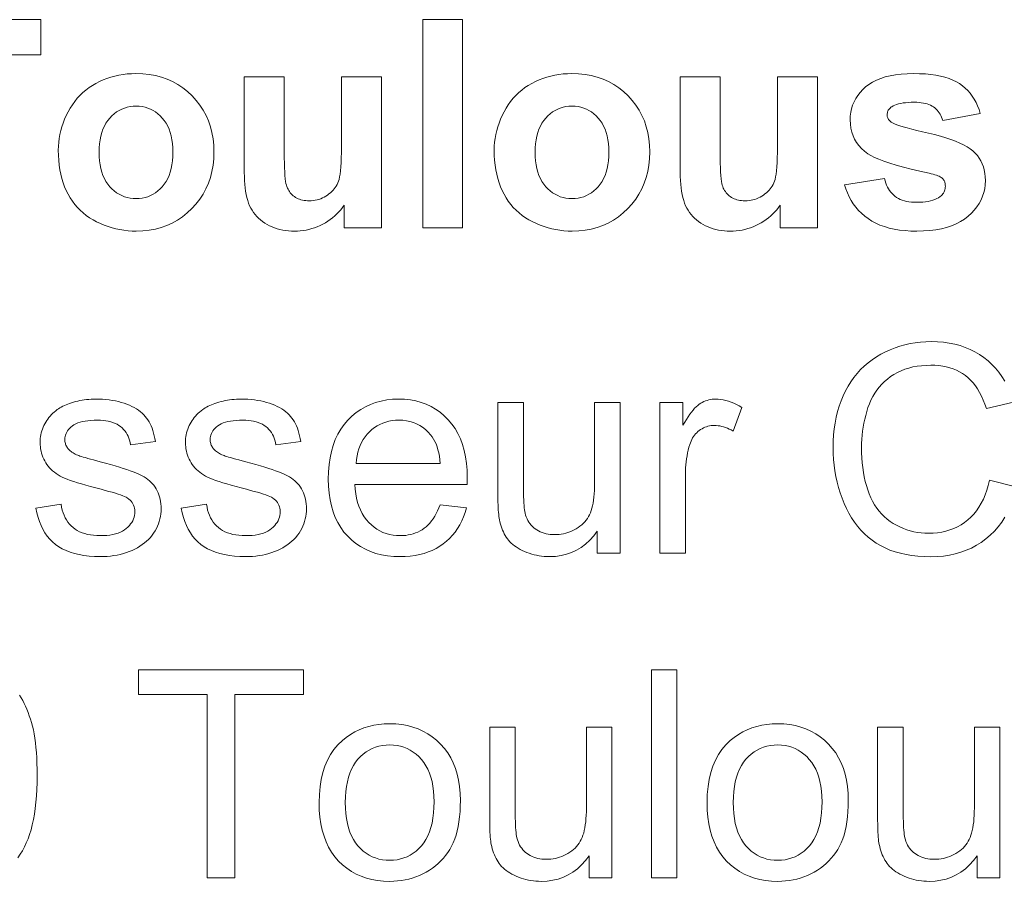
# Model space of a CAD drawing. Extents: x 10 to 410, y 10 to 287.
# Tile 8 of 20: x 330 to 342, y 20 to 30. Entities that reach past the tile are written whole.
import ezdxf

# ---------------------------------------------------------------- set-up
doc = ezdxf.new("R2010")
doc.units = 0

msp = doc.modelspace()

# ---------------------------------------------------------------- linework, layer by layer
at = {"color": 7, "lineweight": 13}
for points in [[(329.245, 27.692), (329.245, 29.769), (328.503, 29.769), (328.503, 30.192), (330.49, 30.192), (330.49, 29.769), (329.75, 29.769), (329.75, 27.692)], [(335.079, 27.692), (335.079, 30.192), (335.558, 30.192), (335.558, 27.692)], [(330.701, 28.623), (330.702, 28.67), (330.706, 28.718), (330.712, 28.765), (330.72, 28.811), (330.731, 28.858), (330.744, 28.904), (330.759, 28.949), (330.776, 28.995), (330.796, 29.04), (330.819, 29.085), (330.843, 29.129), (330.87, 29.17), (330.898, 29.209), (330.929, 29.247), (330.961, 29.282), (330.995, 29.315), (331.032, 29.346), (331.07, 29.375), (331.11, 29.401), (331.152, 29.426), (331.196, 29.448), (331.241, 29.468), (331.286, 29.486), (331.333, 29.501), (331.381, 29.514), (331.429, 29.525), (331.479, 29.533), (331.53, 29.539), (331.581, 29.542), (331.634, 29.544), (331.715, 29.541), (331.792, 29.533), (331.867, 29.52), (331.939, 29.501), (332.008, 29.477), (332.074, 29.448), (332.137, 29.413), (332.197, 29.373), (332.254, 29.327), (332.308, 29.277), (332.357, 29.222), (332.402, 29.164), (332.441, 29.104), (332.476, 29.041), (332.505, 28.975), (332.528, 28.906), (332.547, 28.834), (332.56, 28.76), (332.568, 28.682), (332.57, 28.602), (332.568, 28.521), (332.56, 28.444), (332.546, 28.368), (332.528, 28.296), (332.504, 28.226), (332.475, 28.16), (332.44, 28.096), (332.4, 28.035), (332.355, 27.976), (332.305, 27.921), (332.251, 27.87), (332.193, 27.824), (332.134, 27.783), (332.071, 27.748), (332.006, 27.718), (331.937, 27.694), (331.867, 27.675), (331.793, 27.662), (331.716, 27.653), (331.637, 27.651), (331.588, 27.652), (331.539, 27.655), (331.49, 27.661), (331.442, 27.669), (331.394, 27.679), (331.347, 27.691), (331.3, 27.706), (331.254, 27.723), (331.208, 27.742), (331.162, 27.763), (331.118, 27.787), (331.076, 27.812), (331.037, 27.84), (330.999, 27.87), (330.964, 27.902), (330.93, 27.936), (330.899, 27.972), (330.87, 28.01), (330.843, 28.051), (330.819, 28.093), (330.796, 28.138), (330.776, 28.184), (330.759, 28.232), (330.744, 28.282), (330.731, 28.334), (330.72, 28.388), (330.712, 28.444), (330.706, 28.502), (330.702, 28.561)], [(334.137, 27.692), (334.137, 27.963), (334.117, 27.934), (334.095, 27.907), (334.072, 27.881), (334.048, 27.857), (334.023, 27.833), (333.996, 27.811), (333.968, 27.79), (333.939, 27.77), (333.909, 27.752), (333.877, 27.734), (333.845, 27.718), (333.812, 27.704), (333.779, 27.692), (333.746, 27.681), (333.712, 27.672), (333.677, 27.664), (333.643, 27.658), (333.608, 27.654), (333.573, 27.652), (333.537, 27.651), (333.501, 27.652), (333.466, 27.654), (333.431, 27.658), (333.397, 27.664), (333.364, 27.671), (333.332, 27.68), (333.3, 27.69), (333.269, 27.702), (333.239, 27.716), (333.21, 27.731), (333.181, 27.748), (333.155, 27.766), (333.13, 27.785), (333.107, 27.805), (333.085, 27.827), (333.065, 27.85), (333.046, 27.875), (333.029, 27.901), (333.014, 27.928), (333, 27.956), (332.988, 27.986), (332.977, 28.018), (332.967, 28.053), (332.958, 28.09), (332.951, 28.129), (332.945, 28.17), (332.941, 28.213), (332.938, 28.259), (332.936, 28.307), (332.935, 28.357), (332.935, 29.503), (333.414, 29.503), (333.414, 28.67), (333.415, 28.597), (333.415, 28.53), (333.417, 28.468), (333.419, 28.412), (333.421, 28.362), (333.424, 28.319), (333.427, 28.281), (333.431, 28.249), (333.436, 28.223), (333.441, 28.202), (333.446, 28.186), (333.453, 28.169), (333.461, 28.154), (333.469, 28.139), (333.478, 28.125), (333.488, 28.112), (333.499, 28.099), (333.511, 28.088), (333.524, 28.076), (333.537, 28.066), (333.551, 28.056), (333.567, 28.048), (333.582, 28.04), (333.599, 28.034), (333.616, 28.028), (333.635, 28.024), (333.653, 28.02), (333.673, 28.018), (333.693, 28.016), (333.714, 28.016), (333.739, 28.016), (333.763, 28.018), (333.786, 28.022), (333.809, 28.026), (333.831, 28.032), (333.853, 28.04), (333.874, 28.049), (333.895, 28.059), (333.915, 28.07), (333.934, 28.083), (333.953, 28.097), (333.971, 28.111), (333.987, 28.126), (334.002, 28.142), (334.016, 28.158), (334.029, 28.176), (334.04, 28.193), (334.051, 28.212), (334.06, 28.231), (334.067, 28.25), (334.074, 28.273), (334.08, 28.302), (334.086, 28.336), (334.09, 28.376), (334.094, 28.422), (334.098, 28.474), (334.1, 28.531), (334.102, 28.595), (334.103, 28.664), (334.103, 28.739), (334.103, 29.503), (334.582, 29.503), (334.582, 27.692)], [(335.938, 28.623), (335.939, 28.67), (335.943, 28.718), (335.949, 28.765), (335.957, 28.811), (335.968, 28.858), (335.981, 28.904), (335.996, 28.949), (336.014, 28.995), (336.034, 29.04), (336.056, 29.085), (336.08, 29.129), (336.107, 29.17), (336.135, 29.209), (336.166, 29.247), (336.198, 29.282), (336.232, 29.315), (336.269, 29.346), (336.307, 29.375), (336.347, 29.401), (336.389, 29.426), (336.433, 29.448), (336.478, 29.468), (336.523, 29.486), (336.57, 29.501), (336.618, 29.514), (336.666, 29.525), (336.716, 29.533), (336.767, 29.539), (336.818, 29.542), (336.871, 29.544), (336.952, 29.541), (337.029, 29.533), (337.104, 29.52), (337.176, 29.501), (337.245, 29.477), (337.311, 29.448), (337.374, 29.413), (337.434, 29.373), (337.491, 29.327), (337.545, 29.277), (337.595, 29.222), (337.639, 29.164), (337.679, 29.104), (337.713, 29.041), (337.742, 28.975), (337.765, 28.906), (337.784, 28.834), (337.797, 28.76), (337.805, 28.682), (337.807, 28.602), (337.805, 28.521), (337.797, 28.444), (337.783, 28.368), (337.765, 28.296), (337.741, 28.226), (337.712, 28.16), (337.677, 28.096), (337.638, 28.035), (337.592, 27.976), (337.542, 27.921), (337.488, 27.87), (337.43, 27.824), (337.371, 27.783), (337.308, 27.748), (337.243, 27.718), (337.174, 27.694), (337.104, 27.675), (337.03, 27.662), (336.954, 27.653), (336.874, 27.651), (336.825, 27.652), (336.776, 27.655), (336.727, 27.661), (336.679, 27.669), (336.631, 27.679), (336.584, 27.691), (336.537, 27.706), (336.491, 27.723), (336.445, 27.742), (336.4, 27.763), (336.355, 27.787), (336.313, 27.812), (336.274, 27.84), (336.236, 27.87), (336.201, 27.902), (336.167, 27.936), (336.136, 27.972), (336.107, 28.01), (336.08, 28.051), (336.056, 28.093), (336.034, 28.138), (336.014, 28.184), (335.996, 28.232), (335.981, 28.282), (335.968, 28.334), (335.957, 28.388), (335.949, 28.444), (335.943, 28.502), (335.939, 28.561)], [(339.374, 27.692), (339.374, 27.963), (339.354, 27.934), (339.332, 27.907), (339.309, 27.881), (339.285, 27.857), (339.26, 27.833), (339.233, 27.811), (339.205, 27.79), (339.176, 27.77), (339.146, 27.752), (339.114, 27.734), (339.082, 27.718), (339.049, 27.704), (339.016, 27.692), (338.983, 27.681), (338.949, 27.672), (338.915, 27.664), (338.88, 27.658), (338.845, 27.654), (338.81, 27.652), (338.774, 27.651), (338.738, 27.652), (338.703, 27.654), (338.668, 27.658), (338.634, 27.664), (338.601, 27.671), (338.569, 27.68), (338.537, 27.69), (338.506, 27.702), (338.476, 27.716), (338.447, 27.731), (338.419, 27.748), (338.392, 27.766), (338.367, 27.785), (338.344, 27.805), (338.322, 27.827), (338.302, 27.85), (338.283, 27.875), (338.266, 27.901), (338.251, 27.928), (338.237, 27.956), (338.225, 27.986), (338.214, 28.018), (338.204, 28.053), (338.195, 28.09), (338.188, 28.129), (338.183, 28.17), (338.178, 28.213), (338.175, 28.259), (338.173, 28.307), (338.172, 28.357), (338.172, 29.503), (338.651, 29.503), (338.651, 28.67), (338.652, 28.597), (338.652, 28.53), (338.654, 28.468), (338.656, 28.412), (338.658, 28.362), (338.661, 28.319), (338.664, 28.281), (338.668, 28.249), (338.673, 28.223), (338.678, 28.202), (338.684, 28.186), (338.69, 28.169), (338.698, 28.154), (338.706, 28.139), (338.715, 28.125), (338.725, 28.112), (338.736, 28.099), (338.748, 28.088), (338.761, 28.076), (338.774, 28.066), (338.789, 28.056), (338.804, 28.048), (338.819, 28.04), (338.836, 28.034), (338.853, 28.028), (338.872, 28.024), (338.89, 28.02), (338.91, 28.018), (338.93, 28.016), (338.952, 28.016), (338.976, 28.016), (339, 28.018), (339.023, 28.022), (339.046, 28.026), (339.068, 28.032), (339.09, 28.04), (339.111, 28.049), (339.132, 28.059), (339.152, 28.07), (339.171, 28.083), (339.19, 28.097), (339.208, 28.111), (339.224, 28.126), (339.239, 28.142), (339.253, 28.158), (339.266, 28.176), (339.277, 28.193), (339.288, 28.212), (339.297, 28.231), (339.305, 28.25), (339.311, 28.273), (339.317, 28.302), (339.323, 28.336), (339.327, 28.376), (339.331, 28.422), (339.335, 28.474), (339.337, 28.531), (339.339, 28.595), (339.34, 28.664), (339.34, 28.739), (339.34, 29.503), (339.82, 29.503), (339.82, 27.692)], [(340.147, 28.208), (340.628, 28.282), (340.635, 28.254), (340.643, 28.228), (340.652, 28.204), (340.662, 28.181), (340.674, 28.159), (340.687, 28.138), (340.702, 28.119), (340.717, 28.101), (340.734, 28.085), (340.752, 28.069), (340.772, 28.056), (340.793, 28.043), (340.815, 28.032), (340.839, 28.023), (340.865, 28.015), (340.892, 28.008), (340.92, 28.003), (340.95, 28), (340.982, 27.998), (341.015, 27.997), (341.051, 27.998), (341.086, 28), (341.118, 28.003), (341.149, 28.008), (341.178, 28.014), (341.205, 28.021), (341.23, 28.03), (341.253, 28.041), (341.275, 28.052), (341.295, 28.065), (341.307, 28.075), (341.317, 28.085), (341.327, 28.097), (341.335, 28.108), (341.342, 28.121), (341.348, 28.134), (341.352, 28.148), (341.355, 28.162), (341.357, 28.177), (341.358, 28.193), (341.357, 28.204), (341.356, 28.214), (341.355, 28.224), (341.352, 28.234), (341.349, 28.243), (341.345, 28.252), (341.341, 28.26), (341.336, 28.268), (341.33, 28.276), (341.324, 28.283), (341.316, 28.29), (341.306, 28.297), (341.294, 28.303), (341.281, 28.31), (341.266, 28.316), (341.249, 28.322), (341.23, 28.329), (341.21, 28.335), (341.187, 28.341), (341.163, 28.346), (341.052, 28.372), (340.948, 28.397), (340.854, 28.421), (340.767, 28.445), (340.69, 28.469), (340.62, 28.492), (340.56, 28.515), (340.507, 28.537), (340.464, 28.559), (340.428, 28.58), (340.387, 28.611), (340.351, 28.643), (340.319, 28.678), (340.291, 28.716), (340.267, 28.755), (340.248, 28.797), (340.233, 28.841), (340.222, 28.888), (340.216, 28.937), (340.213, 28.988), (340.215, 29.034), (340.221, 29.079), (340.23, 29.122), (340.243, 29.164), (340.26, 29.204), (340.28, 29.243), (340.305, 29.28), (340.332, 29.316), (340.364, 29.351), (340.399, 29.383), (340.439, 29.414), (340.482, 29.441), (340.529, 29.465), (340.581, 29.486), (340.636, 29.504), (340.696, 29.518), (340.76, 29.529), (340.828, 29.537), (340.9, 29.542), (340.976, 29.544), (341.048, 29.542), (341.117, 29.539), (341.182, 29.533), (341.243, 29.524), (341.3, 29.513), (341.353, 29.5), (341.403, 29.484), (341.448, 29.466), (341.49, 29.446), (341.528, 29.423), (341.563, 29.397), (341.596, 29.369), (341.627, 29.339), (341.655, 29.307), (341.681, 29.272), (341.705, 29.236), (341.726, 29.196), (341.745, 29.155), (341.762, 29.111), (341.777, 29.064), (341.325, 28.981), (341.319, 29.002), (341.312, 29.021), (341.303, 29.04), (341.294, 29.058), (341.283, 29.074), (341.272, 29.09), (341.259, 29.105), (341.246, 29.118), (341.231, 29.131), (341.215, 29.143), (341.198, 29.154), (341.18, 29.163), (341.16, 29.172), (341.139, 29.179), (341.117, 29.185), (341.093, 29.19), (341.068, 29.194), (341.042, 29.197), (341.014, 29.199), (340.984, 29.199), (340.947, 29.199), (340.913, 29.197), (340.88, 29.194), (340.85, 29.191), (340.822, 29.186), (340.796, 29.18), (340.772, 29.173), (340.75, 29.165), (340.731, 29.156), (340.713, 29.146), (340.703, 29.139), (340.693, 29.13), (340.685, 29.122), (340.678, 29.113), (340.672, 29.103), (340.667, 29.093), (340.663, 29.083), (340.661, 29.072), (340.659, 29.061), (340.659, 29.049), (340.659, 29.039), (340.66, 29.029), (340.663, 29.02), (340.666, 29.011), (340.67, 29.002), (340.676, 28.993), (340.682, 28.985), (340.689, 28.977), (340.697, 28.969), (340.706, 28.962), (340.722, 28.952), (340.745, 28.941), (340.774, 28.93), (340.809, 28.918), (340.851, 28.905), (340.899, 28.891), (340.953, 28.876), (341.014, 28.861), (341.081, 28.844), (341.154, 28.827), (341.228, 28.81), (341.298, 28.791), (341.363, 28.772), (341.423, 28.752), (341.479, 28.731), (341.53, 28.709), (341.577, 28.686), (341.619, 28.663), (341.656, 28.639), (341.689, 28.614), (341.717, 28.588), (341.743, 28.559), (341.765, 28.528), (341.785, 28.496), (341.801, 28.461), (341.815, 28.425), (341.825, 28.386), (341.833, 28.345), (341.837, 28.303), (341.839, 28.258), (341.837, 28.209), (341.83, 28.161), (341.82, 28.115), (341.805, 28.07), (341.787, 28.026), (341.764, 27.984), (341.737, 27.943), (341.705, 27.904), (341.67, 27.866), (341.631, 27.83), (341.587, 27.796), (341.539, 27.765), (341.488, 27.738), (341.432, 27.715), (341.373, 27.695), (341.309, 27.679), (341.242, 27.667), (341.17, 27.658), (341.094, 27.653), (341.015, 27.651), (340.942, 27.652), (340.873, 27.657), (340.807, 27.664), (340.744, 27.675), (340.683, 27.688), (340.626, 27.705), (340.572, 27.724), (340.522, 27.747), (340.474, 27.772), (340.429, 27.801), (340.388, 27.832), (340.349, 27.865), (340.313, 27.9), (340.28, 27.938), (340.251, 27.978), (340.224, 28.02), (340.2, 28.064), (340.18, 28.11), (340.162, 28.158)], [(331.192, 28.597), (331.194, 28.545), (331.197, 28.494), (331.204, 28.447), (331.213, 28.402), (331.224, 28.359), (331.238, 28.319), (331.255, 28.282), (331.274, 28.247), (331.296, 28.214), (331.32, 28.184), (331.346, 28.157), (331.374, 28.133), (331.402, 28.111), (331.432, 28.093), (331.463, 28.077), (331.495, 28.064), (331.529, 28.054), (331.563, 28.047), (331.599, 28.043), (331.636, 28.041), (331.673, 28.043), (331.708, 28.047), (331.743, 28.054), (331.776, 28.064), (331.808, 28.077), (331.839, 28.093), (331.869, 28.111), (331.897, 28.133), (331.924, 28.157), (331.95, 28.184), (331.974, 28.214), (331.996, 28.247), (332.015, 28.282), (332.032, 28.32), (332.046, 28.36), (332.057, 28.403), (332.066, 28.449), (332.072, 28.497), (332.076, 28.547), (332.077, 28.601), (332.076, 28.653), (332.072, 28.702), (332.066, 28.749), (332.057, 28.794), (332.046, 28.836), (332.032, 28.876), (332.015, 28.913), (331.996, 28.948), (331.974, 28.98), (331.95, 29.01), (331.924, 29.037), (331.897, 29.061), (331.869, 29.083), (331.839, 29.102), (331.808, 29.117), (331.776, 29.13), (331.743, 29.14), (331.708, 29.147), (331.673, 29.152), (331.636, 29.153), (331.599, 29.152), (331.563, 29.147), (331.529, 29.14), (331.495, 29.13), (331.463, 29.117), (331.432, 29.102), (331.402, 29.083), (331.374, 29.061), (331.346, 29.037), (331.32, 29.01), (331.296, 28.98), (331.274, 28.948), (331.255, 28.913), (331.238, 28.875), (331.224, 28.835), (331.213, 28.793), (331.204, 28.747), (331.197, 28.7), (331.194, 28.65)], [(336.429, 28.597), (336.431, 28.545), (336.434, 28.494), (336.441, 28.447), (336.45, 28.402), (336.461, 28.359), (336.475, 28.319), (336.492, 28.282), (336.511, 28.247), (336.533, 28.214), (336.557, 28.184), (336.583, 28.157), (336.611, 28.133), (336.639, 28.111), (336.669, 28.093), (336.7, 28.077), (336.732, 28.064), (336.766, 28.054), (336.8, 28.047), (336.836, 28.043), (336.873, 28.041), (336.91, 28.043), (336.945, 28.047), (336.98, 28.054), (337.013, 28.064), (337.045, 28.077), (337.076, 28.093), (337.106, 28.111), (337.134, 28.133), (337.161, 28.157), (337.187, 28.184), (337.211, 28.214), (337.233, 28.247), (337.252, 28.282), (337.269, 28.32), (337.283, 28.36), (337.294, 28.403), (337.303, 28.449), (337.309, 28.497), (337.313, 28.547), (337.314, 28.601), (337.313, 28.653), (337.309, 28.702), (337.303, 28.749), (337.294, 28.794), (337.283, 28.836), (337.269, 28.876), (337.252, 28.913), (337.233, 28.948), (337.211, 28.98), (337.187, 29.01), (337.161, 29.037), (337.134, 29.061), (337.106, 29.083), (337.076, 29.102), (337.045, 29.117), (337.013, 29.13), (336.98, 29.14), (336.945, 29.147), (336.91, 29.152), (336.873, 29.153), (336.836, 29.152), (336.8, 29.147), (336.766, 29.14), (336.732, 29.13), (336.7, 29.117), (336.669, 29.102), (336.639, 29.083), (336.611, 29.061), (336.583, 29.037), (336.557, 29.01), (336.533, 28.98), (336.511, 28.948), (336.492, 28.913), (336.475, 28.875), (336.461, 28.835), (336.45, 28.793), (336.441, 28.747), (336.434, 28.7), (336.431, 28.65)], [(330.432, 24.321), (330.735, 24.369), (330.741, 24.333), (330.749, 24.299), (330.759, 24.267), (330.77, 24.236), (330.784, 24.207), (330.799, 24.18), (330.816, 24.155), (330.835, 24.131), (330.855, 24.109), (330.878, 24.089), (330.902, 24.07), (330.928, 24.054), (330.956, 24.039), (330.986, 24.027), (331.018, 24.016), (331.051, 24.007), (331.087, 24), (331.124, 23.996), (331.163, 23.993), (331.204, 23.992), (331.246, 23.993), (331.285, 23.995), (331.321, 23.999), (331.356, 24.005), (331.388, 24.013), (331.419, 24.023), (331.447, 24.034), (331.473, 24.047), (331.497, 24.061), (331.518, 24.078), (331.538, 24.095), (331.555, 24.113), (331.57, 24.132), (331.584, 24.151), (331.595, 24.171), (331.604, 24.192), (331.611, 24.213), (331.616, 24.235), (331.619, 24.257), (331.62, 24.28), (331.62, 24.3), (331.617, 24.32), (331.612, 24.338), (331.606, 24.356), (331.598, 24.373), (331.588, 24.389), (331.576, 24.404), (331.563, 24.418), (331.547, 24.431), (331.53, 24.444), (331.516, 24.452), (331.497, 24.461), (331.475, 24.47), (331.45, 24.48), (331.42, 24.49), (331.387, 24.501), (331.35, 24.512), (331.309, 24.523), (331.264, 24.535), (331.216, 24.548), (331.151, 24.564), (331.089, 24.581), (331.032, 24.597), (330.979, 24.612), (330.93, 24.627), (330.886, 24.642), (330.845, 24.656), (330.809, 24.669), (330.776, 24.682), (330.748, 24.695), (330.723, 24.708), (330.698, 24.722), (330.676, 24.737), (330.654, 24.753), (330.633, 24.769), (330.614, 24.787), (330.596, 24.806), (330.58, 24.825), (330.564, 24.846), (330.55, 24.867), (330.538, 24.89), (330.526, 24.912), (330.516, 24.935), (330.507, 24.959), (330.5, 24.983), (330.494, 25.008), (330.489, 25.033), (330.486, 25.058), (330.484, 25.084), (330.483, 25.11), (330.483, 25.134), (330.485, 25.158), (330.488, 25.181), (330.492, 25.204), (330.497, 25.227), (330.503, 25.249), (330.51, 25.271), (330.518, 25.293), (330.528, 25.314), (330.538, 25.335), (330.55, 25.355), (330.562, 25.374), (330.575, 25.393), (330.589, 25.412), (330.604, 25.429), (330.619, 25.446), (330.636, 25.462), (330.653, 25.477), (330.671, 25.492), (330.689, 25.506), (330.704, 25.516), (330.72, 25.526), (330.737, 25.536), (330.755, 25.546), (330.774, 25.555), (330.794, 25.564), (330.815, 25.572), (330.837, 25.58), (330.86, 25.588), (330.885, 25.596), (330.909, 25.602), (330.935, 25.609), (330.96, 25.614), (330.986, 25.619), (331.013, 25.623), (331.039, 25.626), (331.066, 25.629), (331.094, 25.631), (331.122, 25.632), (331.15, 25.632), (331.192, 25.632), (331.233, 25.63), (331.273, 25.627), (331.312, 25.622), (331.35, 25.617), (331.387, 25.61), (331.423, 25.602), (331.458, 25.593), (331.491, 25.582), (331.524, 25.571), (331.555, 25.558), (331.585, 25.544), (331.613, 25.53), (331.639, 25.515), (331.664, 25.499), (331.687, 25.481), (331.708, 25.464), (331.728, 25.445), (331.746, 25.425), (331.762, 25.405), (331.777, 25.383), (331.791, 25.36), (331.804, 25.335), (331.816, 25.309), (331.827, 25.282), (331.837, 25.253), (331.846, 25.223), (331.854, 25.191), (331.861, 25.158), (331.868, 25.124), (331.568, 25.083), (331.563, 25.11), (331.556, 25.137), (331.548, 25.161), (331.539, 25.185), (331.528, 25.208), (331.515, 25.229), (331.501, 25.249), (331.485, 25.268), (331.468, 25.285), (331.449, 25.301), (331.429, 25.316), (331.407, 25.33), (331.383, 25.341), (331.358, 25.352), (331.331, 25.36), (331.302, 25.367), (331.272, 25.373), (331.24, 25.377), (331.207, 25.379), (331.172, 25.38), (331.131, 25.379), (331.092, 25.377), (331.056, 25.373), (331.022, 25.369), (330.991, 25.362), (330.962, 25.355), (330.935, 25.346), (330.911, 25.335), (330.889, 25.323), (330.87, 25.31), (330.853, 25.296), (330.838, 25.281), (330.824, 25.266), (330.812, 25.25), (330.802, 25.234), (330.794, 25.217), (330.788, 25.2), (330.783, 25.183), (330.781, 25.165), (330.78, 25.146), (330.78, 25.134), (330.781, 25.123), (330.783, 25.111), (330.786, 25.1), (330.789, 25.089), (330.793, 25.079), (330.798, 25.068), (330.804, 25.058), (330.81, 25.048), (330.817, 25.039), (330.825, 25.029), (330.834, 25.02), (330.844, 25.011), (330.854, 25.002), (330.865, 24.994), (330.878, 24.986), (330.891, 24.978), (330.905, 24.971), (330.919, 24.964), (330.935, 24.957), (330.946, 24.953), (330.96, 24.948), (330.979, 24.943), (331, 24.936), (331.026, 24.929), (331.055, 24.92), (331.087, 24.911), (331.123, 24.901), (331.163, 24.89), (331.206, 24.878), (331.269, 24.861), (331.328, 24.845), (331.384, 24.829), (331.435, 24.814), (331.482, 24.799), (331.526, 24.785), (331.565, 24.772), (331.601, 24.759), (331.633, 24.747), (331.66, 24.736), (331.686, 24.724), (331.71, 24.712), (331.733, 24.698), (331.755, 24.684), (331.775, 24.668), (331.795, 24.651), (331.814, 24.634), (331.831, 24.615), (331.847, 24.596), (331.863, 24.575), (331.876, 24.553), (331.889, 24.531), (331.9, 24.507), (331.909, 24.482), (331.918, 24.456), (331.924, 24.43), (331.929, 24.402), (331.933, 24.373), (331.935, 24.343), (331.936, 24.312), (331.935, 24.282), (331.932, 24.252), (331.928, 24.222), (331.922, 24.192), (331.914, 24.163), (331.904, 24.135), (331.892, 24.106), (331.879, 24.078), (331.863, 24.05), (331.846, 24.023), (331.828, 23.997), (331.807, 23.971), (331.785, 23.947), (331.762, 23.925), (331.737, 23.903), (331.71, 23.883), (331.682, 23.863), (331.652, 23.846), (331.621, 23.829), (331.588, 23.813), (331.554, 23.799), (331.519, 23.787), (331.483, 23.776), (331.446, 23.766), (331.408, 23.758), (331.369, 23.751), (331.33, 23.746), (331.289, 23.742), (331.248, 23.74), (331.206, 23.739), (331.137, 23.741), (331.072, 23.745), (331.009, 23.752), (330.95, 23.763), (330.895, 23.776), (330.843, 23.792), (330.794, 23.811), (330.749, 23.833), (330.707, 23.858), (330.668, 23.886), (330.632, 23.917), (330.599, 23.95), (330.569, 23.987), (330.541, 24.026), (330.516, 24.068), (330.494, 24.113), (330.475, 24.161), (330.458, 24.211), (330.443, 24.265)], [(332.178, 24.321), (332.482, 24.369), (332.488, 24.333), (332.495, 24.299), (332.505, 24.267), (332.517, 24.236), (332.53, 24.207), (332.545, 24.18), (332.562, 24.155), (332.581, 24.131), (332.602, 24.109), (332.624, 24.089), (332.648, 24.07), (332.674, 24.054), (332.702, 24.039), (332.732, 24.027), (332.764, 24.016), (332.798, 24.007), (332.833, 24), (332.87, 23.996), (332.91, 23.993), (332.951, 23.992), (332.992, 23.993), (333.031, 23.995), (333.068, 23.999), (333.102, 24.005), (333.135, 24.013), (333.165, 24.023), (333.193, 24.034), (333.219, 24.047), (333.243, 24.061), (333.264, 24.078), (333.284, 24.095), (333.301, 24.113), (333.316, 24.132), (333.33, 24.151), (333.341, 24.171), (333.35, 24.192), (333.357, 24.213), (333.363, 24.235), (333.366, 24.257), (333.367, 24.28), (333.366, 24.3), (333.363, 24.32), (333.359, 24.338), (333.352, 24.356), (333.344, 24.373), (333.334, 24.389), (333.322, 24.404), (333.309, 24.418), (333.293, 24.431), (333.276, 24.444), (333.262, 24.452), (333.244, 24.461), (333.222, 24.47), (333.196, 24.48), (333.166, 24.49), (333.133, 24.501), (333.096, 24.512), (333.055, 24.523), (333.011, 24.535), (332.962, 24.548), (332.897, 24.564), (332.836, 24.581), (332.779, 24.597), (332.726, 24.612), (332.677, 24.627), (332.632, 24.642), (332.591, 24.656), (332.555, 24.669), (332.523, 24.682), (332.494, 24.695), (332.469, 24.708), (332.445, 24.722), (332.422, 24.737), (332.4, 24.753), (332.38, 24.769), (332.361, 24.787), (332.343, 24.806), (332.326, 24.825), (332.311, 24.846), (332.297, 24.867), (332.284, 24.89), (332.272, 24.912), (332.262, 24.935), (332.253, 24.959), (332.246, 24.983), (332.24, 25.008), (332.235, 25.033), (332.232, 25.058), (332.23, 25.084), (332.229, 25.11), (332.23, 25.134), (332.231, 25.158), (332.234, 25.181), (332.238, 25.204), (332.243, 25.227), (332.249, 25.249), (332.256, 25.271), (332.265, 25.293), (332.274, 25.314), (332.285, 25.335), (332.296, 25.355), (332.308, 25.374), (332.321, 25.393), (332.335, 25.412), (332.35, 25.429), (332.366, 25.446), (332.382, 25.462), (332.399, 25.477), (332.417, 25.492), (332.436, 25.506), (332.45, 25.516), (332.466, 25.526), (332.483, 25.536), (332.501, 25.546), (332.52, 25.555), (332.54, 25.564), (332.561, 25.572), (332.583, 25.58), (332.607, 25.588), (332.631, 25.596), (332.656, 25.602), (332.681, 25.609), (332.707, 25.614), (332.733, 25.619), (332.759, 25.623), (332.786, 25.626), (332.813, 25.629), (332.84, 25.631), (332.868, 25.632), (332.896, 25.632), (332.938, 25.632), (332.979, 25.63), (333.019, 25.627), (333.058, 25.622), (333.096, 25.617), (333.133, 25.61), (333.169, 25.602), (333.204, 25.593), (333.238, 25.582), (333.27, 25.571), (333.302, 25.558), (333.331, 25.544), (333.359, 25.53), (333.386, 25.515), (333.41, 25.499), (333.433, 25.481), (333.455, 25.464), (333.474, 25.445), (333.492, 25.425), (333.508, 25.405), (333.523, 25.383), (333.537, 25.36), (333.55, 25.335), (333.562, 25.309), (333.573, 25.282), (333.583, 25.253), (333.592, 25.223), (333.6, 25.191), (333.608, 25.158), (333.614, 25.124), (333.314, 25.083), (333.309, 25.11), (333.302, 25.137), (333.295, 25.161), (333.285, 25.185), (333.274, 25.208), (333.261, 25.229), (333.247, 25.249), (333.231, 25.268), (333.214, 25.285), (333.195, 25.301), (333.175, 25.316), (333.153, 25.33), (333.129, 25.341), (333.104, 25.352), (333.077, 25.36), (333.048, 25.367), (333.018, 25.373), (332.987, 25.377), (332.953, 25.379), (332.918, 25.38), (332.877, 25.379), (332.838, 25.377), (332.802, 25.373), (332.768, 25.369), (332.737, 25.362), (332.708, 25.355), (332.681, 25.346), (332.657, 25.335), (332.636, 25.323), (332.616, 25.31), (332.599, 25.296), (332.584, 25.281), (332.57, 25.266), (332.558, 25.25), (332.549, 25.234), (332.54, 25.217), (332.534, 25.2), (332.53, 25.183), (332.527, 25.165), (332.526, 25.146), (332.526, 25.134), (332.527, 25.123), (332.529, 25.111), (332.532, 25.1), (332.535, 25.089), (332.539, 25.079), (332.544, 25.068), (332.55, 25.058), (332.556, 25.048), (332.563, 25.039), (332.571, 25.029), (332.58, 25.02), (332.59, 25.011), (332.6, 25.002), (332.612, 24.994), (332.624, 24.986), (332.637, 24.978), (332.651, 24.971), (332.665, 24.964), (332.681, 24.957), (332.692, 24.953), (332.707, 24.948), (332.725, 24.943), (332.747, 24.936), (332.772, 24.929), (332.801, 24.92), (332.833, 24.911), (332.869, 24.901), (332.909, 24.89), (332.952, 24.878), (333.015, 24.861), (333.075, 24.845), (333.13, 24.829), (333.181, 24.814), (333.229, 24.799), (333.272, 24.785), (333.312, 24.772), (333.347, 24.759), (333.379, 24.747), (333.407, 24.736), (333.432, 24.724), (333.456, 24.712), (333.479, 24.698), (333.501, 24.684), (333.522, 24.668), (333.541, 24.651), (333.56, 24.634), (333.577, 24.615), (333.594, 24.596), (333.609, 24.575), (333.623, 24.553), (333.635, 24.531), (333.646, 24.507), (333.656, 24.482), (333.664, 24.456), (333.67, 24.43), (333.676, 24.402), (333.679, 24.373), (333.681, 24.343), (333.682, 24.312), (333.681, 24.282), (333.679, 24.252), (333.674, 24.222), (333.668, 24.192), (333.66, 24.163), (333.65, 24.135), (333.638, 24.106), (333.625, 24.078), (333.61, 24.05), (333.593, 24.023), (333.574, 23.997), (333.554, 23.971), (333.532, 23.947), (333.508, 23.925), (333.483, 23.903), (333.457, 23.883), (333.428, 23.863), (333.399, 23.846), (333.367, 23.829), (333.334, 23.813), (333.3, 23.799), (333.265, 23.787), (333.229, 23.776), (333.192, 23.766), (333.154, 23.758), (333.116, 23.751), (333.076, 23.746), (333.036, 23.742), (332.994, 23.74), (332.952, 23.739), (332.883, 23.741), (332.818, 23.745), (332.756, 23.752), (332.697, 23.763), (332.641, 23.776), (332.589, 23.792), (332.54, 23.811), (332.495, 23.833), (332.453, 23.858), (332.414, 23.886), (332.379, 23.917), (332.346, 23.95), (332.315, 23.987), (332.288, 24.026), (332.263, 24.068), (332.24, 24.113), (332.221, 24.161), (332.204, 24.211), (332.19, 24.265)], [(335.287, 24.363), (335.604, 24.324), (335.588, 24.27), (335.569, 24.218), (335.547, 24.169), (335.524, 24.122), (335.497, 24.077), (335.468, 24.035), (335.436, 23.996), (335.402, 23.959), (335.365, 23.925), (335.326, 23.893), (335.284, 23.864), (335.24, 23.837), (335.194, 23.814), (335.146, 23.795), (335.095, 23.778), (335.042, 23.764), (334.987, 23.753), (334.929, 23.745), (334.87, 23.741), (334.808, 23.739), (334.73, 23.742), (334.655, 23.749), (334.584, 23.761), (334.516, 23.778), (334.451, 23.8), (334.39, 23.827), (334.332, 23.859), (334.277, 23.896), (334.226, 23.937), (334.178, 23.984), (334.133, 24.035), (334.094, 24.09), (334.059, 24.149), (334.029, 24.211), (334.003, 24.278), (333.982, 24.349), (333.966, 24.423), (333.954, 24.502), (333.947, 24.584), (333.945, 24.67), (333.947, 24.76), (333.954, 24.845), (333.966, 24.926), (333.982, 25.003), (334.004, 25.076), (334.029, 25.145), (334.06, 25.21), (334.095, 25.271), (334.135, 25.327), (334.18, 25.38), (334.229, 25.428), (334.28, 25.471), (334.334, 25.509), (334.391, 25.541), (334.45, 25.569), (334.513, 25.592), (334.578, 25.609), (334.646, 25.622), (334.717, 25.63), (334.791, 25.632), (334.862, 25.63), (334.931, 25.622), (334.997, 25.61), (335.06, 25.593), (335.121, 25.57), (335.179, 25.543), (335.234, 25.511), (335.287, 25.474), (335.337, 25.432), (335.384, 25.385), (335.428, 25.333), (335.467, 25.278), (335.501, 25.218), (335.531, 25.155), (335.557, 25.087), (335.577, 25.016), (335.594, 24.94), (335.605, 24.86), (335.612, 24.777), (335.614, 24.689), (335.614, 24.683), (335.614, 24.677), (335.614, 24.67), (335.614, 24.663), (335.614, 24.655), (335.614, 24.647), (335.613, 24.638), (335.613, 24.628), (335.613, 24.618), (335.613, 24.607), (334.262, 24.607), (334.267, 24.549), (334.274, 24.493), (334.284, 24.441), (334.297, 24.391), (334.313, 24.344), (334.331, 24.3), (334.352, 24.258), (334.375, 24.219), (334.402, 24.183), (334.431, 24.15), (334.462, 24.12), (334.494, 24.093), (334.529, 24.069), (334.564, 24.049), (334.601, 24.031), (334.64, 24.017), (334.68, 24.006), (334.722, 23.998), (334.765, 23.993), (334.809, 23.992), (334.843, 23.993), (334.875, 23.995), (334.906, 24), (334.936, 24.006), (334.966, 24.014), (334.994, 24.024), (335.021, 24.035), (335.048, 24.048), (335.073, 24.063), (335.098, 24.08), (335.121, 24.099), (335.143, 24.12), (335.165, 24.143), (335.185, 24.168), (335.205, 24.195), (335.223, 24.225), (335.24, 24.256), (335.257, 24.29), (335.272, 24.326)], [(337.176, 23.78), (337.176, 24.046), (337.133, 23.988), (337.086, 23.936), (337.036, 23.89), (336.983, 23.85), (336.927, 23.816), (336.868, 23.788), (336.806, 23.767), (336.741, 23.752), (336.673, 23.742), (336.602, 23.739), (336.57, 23.74), (336.538, 23.742), (336.507, 23.745), (336.477, 23.749), (336.447, 23.755), (336.417, 23.761), (336.388, 23.769), (336.359, 23.779), (336.33, 23.789), (336.302, 23.801), (336.275, 23.813), (336.25, 23.826), (336.225, 23.84), (336.203, 23.855), (336.181, 23.87), (336.161, 23.886), (336.143, 23.902), (336.126, 23.919), (336.11, 23.937), (336.096, 23.955), (336.083, 23.974), (336.071, 23.994), (336.059, 24.015), (336.049, 24.036), (336.039, 24.058), (336.03, 24.082), (336.021, 24.106), (336.014, 24.13), (336.007, 24.156), (336.001, 24.183), (335.998, 24.202), (335.995, 24.223), (335.992, 24.246), (335.989, 24.272), (335.987, 24.299), (335.986, 24.329), (335.984, 24.361), (335.983, 24.395), (335.983, 24.431), (335.983, 24.469), (335.983, 25.591), (336.29, 25.591), (336.29, 24.587), (336.29, 24.54), (336.29, 24.497), (336.291, 24.457), (336.293, 24.42), (336.294, 24.386), (336.296, 24.355), (336.299, 24.327), (336.302, 24.303), (336.305, 24.281), (336.308, 24.263), (336.315, 24.239), (336.323, 24.216), (336.332, 24.195), (336.342, 24.174), (336.354, 24.155), (336.366, 24.136), (336.381, 24.119), (336.396, 24.102), (336.413, 24.087), (336.431, 24.073), (336.45, 24.06), (336.47, 24.048), (336.491, 24.037), (336.513, 24.028), (336.536, 24.021), (336.56, 24.015), (336.584, 24.01), (336.61, 24.006), (336.636, 24.004), (336.663, 24.004), (336.69, 24.004), (336.718, 24.006), (336.744, 24.01), (336.771, 24.015), (336.797, 24.021), (336.823, 24.029), (336.848, 24.038), (336.873, 24.049), (336.898, 24.061), (336.922, 24.074), (336.946, 24.089), (336.968, 24.105), (336.989, 24.121), (337.008, 24.139), (337.026, 24.158), (337.042, 24.178), (337.057, 24.199), (337.071, 24.22), (337.083, 24.243), (337.094, 24.267), (337.103, 24.293), (337.112, 24.32), (337.119, 24.35), (337.126, 24.382), (337.131, 24.416), (337.136, 24.453), (337.139, 24.492), (337.142, 24.533), (337.143, 24.576), (337.144, 24.621), (337.144, 25.591), (337.451, 25.591), (337.451, 23.78)], [(337.928, 23.78), (337.928, 25.591), (338.205, 25.591), (338.205, 25.317), (338.226, 25.354), (338.246, 25.389), (338.267, 25.42), (338.287, 25.45), (338.306, 25.477), (338.326, 25.501), (338.345, 25.522), (338.363, 25.541), (338.382, 25.557), (338.4, 25.571), (338.418, 25.582), (338.436, 25.593), (338.455, 25.602), (338.474, 25.61), (338.494, 25.617), (338.514, 25.622), (338.534, 25.627), (338.555, 25.63), (338.576, 25.632), (338.597, 25.632), (338.628, 25.631), (338.659, 25.628), (338.69, 25.623), (338.722, 25.616), (338.753, 25.607), (338.785, 25.597), (338.817, 25.584), (338.848, 25.569), (338.88, 25.552), (338.912, 25.533), (338.807, 25.248), (338.784, 25.261), (338.762, 25.272), (338.739, 25.282), (338.717, 25.291), (338.694, 25.298), (338.672, 25.304), (338.649, 25.309), (338.627, 25.312), (338.604, 25.314), (338.582, 25.315), (338.562, 25.314), (338.542, 25.313), (338.523, 25.31), (338.504, 25.305), (338.486, 25.3), (338.468, 25.293), (338.451, 25.285), (338.434, 25.276), (338.417, 25.266), (338.401, 25.254), (338.385, 25.242), (338.371, 25.228), (338.357, 25.214), (338.344, 25.199), (338.332, 25.182), (338.321, 25.165), (338.311, 25.147), (338.302, 25.128), (338.294, 25.107), (338.286, 25.086), (338.277, 25.053), (338.268, 25.02), (338.26, 24.985), (338.254, 24.951), (338.248, 24.915), (338.244, 24.879), (338.24, 24.842), (338.237, 24.805), (338.236, 24.767), (338.235, 24.728), (338.235, 23.78)], [(334.279, 24.86), (335.29, 24.86), (335.285, 24.904), (335.279, 24.947), (335.271, 24.986), (335.262, 25.024), (335.251, 25.06), (335.239, 25.093), (335.225, 25.124), (335.209, 25.152), (335.193, 25.178), (335.174, 25.202), (335.144, 25.236), (335.112, 25.266), (335.078, 25.293), (335.043, 25.316), (335.006, 25.335), (334.967, 25.351), (334.926, 25.364), (334.884, 25.373), (334.84, 25.378), (334.794, 25.38), (334.752, 25.378), (334.712, 25.374), (334.673, 25.367), (334.636, 25.357), (334.599, 25.344), (334.564, 25.329), (334.531, 25.31), (334.499, 25.289), (334.468, 25.265), (334.438, 25.238), (334.411, 25.209), (334.386, 25.178), (334.364, 25.145), (334.344, 25.11), (334.327, 25.073), (334.312, 25.034), (334.3, 24.993), (334.29, 24.951), (334.283, 24.906)], [(332.49, 19.878), (332.49, 22.083), (331.666, 22.083), (331.666, 22.378), (333.648, 22.378), (333.648, 22.083), (332.821, 22.083), (332.821, 19.878)], [(337.826, 19.878), (337.826, 22.378), (338.133, 22.378), (338.133, 19.878)], [(333.834, 20.784), (333.837, 20.882), (333.845, 20.975), (333.859, 21.062), (333.879, 21.145), (333.904, 21.222), (333.935, 21.294), (333.971, 21.36), (334.013, 21.422), (334.06, 21.478), (334.114, 21.529), (334.161, 21.567), (334.211, 21.602), (334.263, 21.632), (334.317, 21.658), (334.373, 21.68), (334.431, 21.698), (334.491, 21.712), (334.553, 21.722), (334.617, 21.728), (334.683, 21.73), (334.757, 21.728), (334.827, 21.721), (334.895, 21.708), (334.96, 21.691), (335.023, 21.669), (335.082, 21.642), (335.139, 21.61), (335.193, 21.574), (335.245, 21.532), (335.294, 21.486), (335.339, 21.435), (335.379, 21.38), (335.415, 21.322), (335.445, 21.26), (335.471, 21.194), (335.493, 21.125), (335.509, 21.052), (335.521, 20.975), (335.528, 20.894), (335.531, 20.81), (335.53, 20.741), (335.527, 20.676), (335.521, 20.613), (335.514, 20.554), (335.504, 20.497), (335.493, 20.444), (335.479, 20.393), (335.464, 20.346), (335.446, 20.301), (335.426, 20.26), (335.404, 20.22), (335.38, 20.183), (335.354, 20.147), (335.327, 20.114), (335.297, 20.082), (335.266, 20.051), (335.232, 20.023), (335.197, 19.996), (335.16, 19.971), (335.121, 19.948), (335.08, 19.927), (335.039, 19.908), (334.997, 19.892), (334.954, 19.877), (334.911, 19.865), (334.867, 19.855), (334.822, 19.847), (334.777, 19.842), (334.73, 19.839), (334.683, 19.837), (334.609, 19.84), (334.537, 19.847), (334.468, 19.859), (334.402, 19.877), (334.339, 19.898), (334.279, 19.925), (334.222, 19.957), (334.168, 19.994), (334.117, 20.035), (334.068, 20.081), (334.024, 20.132), (333.984, 20.187), (333.949, 20.247), (333.918, 20.311), (333.893, 20.379), (333.871, 20.451), (333.855, 20.528), (333.843, 20.609), (333.836, 20.694)], [(337.077, 19.878), (337.077, 20.144), (337.034, 20.086), (336.987, 20.034), (336.937, 19.988), (336.884, 19.948), (336.828, 19.914), (336.769, 19.887), (336.707, 19.865), (336.642, 19.85), (336.574, 19.841), (336.503, 19.837), (336.471, 19.838), (336.439, 19.84), (336.408, 19.843), (336.378, 19.847), (336.348, 19.853), (336.318, 19.86), (336.289, 19.868), (336.26, 19.877), (336.231, 19.887), (336.203, 19.899), (336.176, 19.911), (336.151, 19.925), (336.127, 19.939), (336.104, 19.953), (336.082, 19.968), (336.062, 19.984), (336.044, 20), (336.027, 20.017), (336.011, 20.035), (335.997, 20.053), (335.984, 20.072), (335.972, 20.092), (335.96, 20.113), (335.95, 20.134), (335.94, 20.157), (335.931, 20.18), (335.922, 20.204), (335.915, 20.229), (335.908, 20.254), (335.902, 20.281), (335.899, 20.3), (335.896, 20.321), (335.893, 20.345), (335.89, 20.37), (335.888, 20.398), (335.887, 20.427), (335.885, 20.459), (335.884, 20.493), (335.884, 20.529), (335.884, 20.567), (335.884, 21.689), (336.191, 21.689), (336.191, 20.685), (336.191, 20.639), (336.191, 20.595), (336.192, 20.555), (336.194, 20.518), (336.195, 20.484), (336.197, 20.453), (336.2, 20.425), (336.203, 20.401), (336.206, 20.379), (336.209, 20.361), (336.216, 20.337), (336.224, 20.315), (336.233, 20.293), (336.243, 20.272), (336.255, 20.253), (336.268, 20.234), (336.282, 20.217), (336.297, 20.201), (336.314, 20.185), (336.332, 20.171), (336.351, 20.158), (336.371, 20.146), (336.392, 20.136), (336.414, 20.127), (336.437, 20.119), (336.461, 20.113), (336.485, 20.108), (336.511, 20.105), (336.537, 20.103), (336.564, 20.102), (336.592, 20.103), (336.619, 20.105), (336.645, 20.108), (336.672, 20.113), (336.698, 20.12), (336.724, 20.127), (336.749, 20.136), (336.774, 20.147), (336.799, 20.159), (336.823, 20.173), (336.847, 20.187), (336.869, 20.203), (336.89, 20.22), (336.909, 20.237), (336.927, 20.256), (336.943, 20.276), (336.958, 20.297), (336.972, 20.319), (336.984, 20.341), (336.995, 20.365), (337.004, 20.391), (337.013, 20.418), (337.02, 20.448), (337.027, 20.48), (337.032, 20.515), (337.037, 20.551), (337.04, 20.59), (337.043, 20.631), (337.045, 20.674), (337.045, 20.719), (337.045, 21.689), (337.352, 21.689), (337.352, 19.878)], [(338.495, 20.784), (338.497, 20.882), (338.506, 20.975), (338.52, 21.062), (338.539, 21.145), (338.564, 21.222), (338.595, 21.294), (338.632, 21.36), (338.674, 21.422), (338.721, 21.478), (338.774, 21.529), (338.822, 21.567), (338.872, 21.602), (338.924, 21.632), (338.978, 21.658), (339.033, 21.68), (339.091, 21.698), (339.151, 21.712), (339.214, 21.722), (339.278, 21.728), (339.344, 21.73), (339.417, 21.728), (339.488, 21.721), (339.556, 21.708), (339.621, 21.691), (339.683, 21.669), (339.743, 21.642), (339.8, 21.61), (339.854, 21.574), (339.906, 21.532), (339.954, 21.486), (339.999, 21.435), (340.04, 21.38), (340.075, 21.322), (340.106, 21.26), (340.132, 21.194), (340.153, 21.125), (340.17, 21.052), (340.182, 20.975), (340.189, 20.894), (340.191, 20.81), (340.19, 20.741), (340.187, 20.676), (340.182, 20.613), (340.175, 20.554), (340.165, 20.497), (340.154, 20.444), (340.14, 20.393), (340.124, 20.346), (340.106, 20.301), (340.086, 20.26), (340.065, 20.22), (340.041, 20.183), (340.015, 20.147), (339.987, 20.114), (339.958, 20.082), (339.926, 20.051), (339.893, 20.023), (339.858, 19.996), (339.82, 19.971), (339.781, 19.948), (339.741, 19.927), (339.7, 19.908), (339.658, 19.892), (339.615, 19.877), (339.572, 19.865), (339.528, 19.855), (339.483, 19.847), (339.437, 19.842), (339.391, 19.839), (339.344, 19.837), (339.269, 19.84), (339.198, 19.847), (339.129, 19.859), (339.063, 19.877), (339, 19.898), (338.94, 19.925), (338.883, 19.957), (338.829, 19.994), (338.777, 20.035), (338.729, 20.081), (338.684, 20.132), (338.645, 20.187), (338.609, 20.247), (338.579, 20.311), (338.553, 20.379), (338.532, 20.451), (338.516, 20.528), (338.504, 20.609), (338.497, 20.694)], [(341.738, 19.878), (341.738, 20.144), (341.694, 20.086), (341.647, 20.034), (341.598, 19.988), (341.545, 19.948), (341.489, 19.914), (341.43, 19.887), (341.368, 19.865), (341.303, 19.85), (341.234, 19.841), (341.163, 19.837), (341.132, 19.838), (341.1, 19.84), (341.069, 19.843), (341.039, 19.847), (341.008, 19.853), (340.979, 19.86), (340.949, 19.868), (340.921, 19.877), (340.892, 19.887), (340.864, 19.899), (340.837, 19.911), (340.811, 19.925), (340.787, 19.939), (340.764, 19.953), (340.743, 19.968), (340.723, 19.984), (340.705, 20), (340.688, 20.017), (340.672, 20.035), (340.658, 20.053), (340.645, 20.072), (340.632, 20.092), (340.621, 20.113), (340.61, 20.134), (340.6, 20.157), (340.591, 20.18), (340.583, 20.204), (340.576, 20.229), (340.569, 20.254), (340.563, 20.281), (340.56, 20.3), (340.556, 20.321), (340.554, 20.345), (340.551, 20.37), (340.549, 20.398), (340.547, 20.427), (340.546, 20.459), (340.545, 20.493), (340.545, 20.529), (340.544, 20.567), (340.544, 21.689), (340.851, 21.689), (340.851, 20.685), (340.852, 20.639), (340.852, 20.595), (340.853, 20.555), (340.854, 20.518), (340.856, 20.484), (340.858, 20.453), (340.861, 20.425), (340.863, 20.401), (340.867, 20.379), (340.87, 20.361), (340.877, 20.337), (340.884, 20.315), (340.893, 20.293), (340.904, 20.272), (340.915, 20.253), (340.928, 20.234), (340.942, 20.217), (340.958, 20.201), (340.975, 20.185), (340.993, 20.171), (341.012, 20.158), (341.032, 20.146), (341.053, 20.136), (341.075, 20.127), (341.098, 20.119), (341.121, 20.113), (341.146, 20.108), (341.171, 20.105), (341.198, 20.103), (341.225, 20.102), (341.252, 20.103), (341.279, 20.105), (341.306, 20.108), (341.333, 20.113), (341.359, 20.12), (341.384, 20.127), (341.41, 20.136), (341.435, 20.147), (341.46, 20.159), (341.484, 20.173), (341.507, 20.187), (341.53, 20.203), (341.55, 20.22), (341.57, 20.237), (341.587, 20.256), (341.604, 20.276), (341.619, 20.297), (341.632, 20.319), (341.645, 20.341), (341.655, 20.365), (341.665, 20.391), (341.673, 20.418), (341.681, 20.448), (341.688, 20.48), (341.693, 20.515), (341.698, 20.551), (341.701, 20.59), (341.704, 20.631), (341.705, 20.674), (341.706, 20.719), (341.706, 21.689), (342.013, 21.689), (342.013, 19.878)], [(334.149, 20.784), (334.151, 20.716), (334.155, 20.652), (334.163, 20.591), (334.174, 20.534), (334.187, 20.48), (334.204, 20.429), (334.224, 20.383), (334.247, 20.339), (334.272, 20.299), (334.301, 20.263), (334.332, 20.23), (334.365, 20.201), (334.399, 20.175), (334.435, 20.152), (334.473, 20.133), (334.512, 20.118), (334.552, 20.105), (334.594, 20.097), (334.638, 20.092), (334.683, 20.09), (334.728, 20.092), (334.771, 20.097), (334.813, 20.106), (334.854, 20.118), (334.892, 20.133), (334.93, 20.153), (334.965, 20.175), (335, 20.201), (335.032, 20.231), (335.063, 20.264), (335.092, 20.3), (335.118, 20.341), (335.141, 20.385), (335.161, 20.432), (335.177, 20.483), (335.191, 20.538), (335.202, 20.597), (335.209, 20.659), (335.214, 20.725), (335.215, 20.794), (335.214, 20.86), (335.209, 20.922), (335.201, 20.981), (335.191, 21.037), (335.177, 21.089), (335.16, 21.139), (335.14, 21.185), (335.118, 21.227), (335.092, 21.267), (335.063, 21.303), (335.031, 21.336), (334.999, 21.366), (334.964, 21.391), (334.929, 21.414), (334.891, 21.433), (334.853, 21.449), (334.813, 21.461), (334.771, 21.469), (334.728, 21.475), (334.683, 21.476), (334.638, 21.475), (334.594, 21.469), (334.552, 21.461), (334.512, 21.449), (334.473, 21.433), (334.435, 21.414), (334.399, 21.392), (334.365, 21.366), (334.332, 21.337), (334.301, 21.304), (334.272, 21.268), (334.247, 21.228), (334.224, 21.185), (334.204, 21.138), (334.187, 21.088), (334.174, 21.034), (334.163, 20.977), (334.155, 20.916), (334.151, 20.852)], [(338.81, 20.784), (338.812, 20.716), (338.816, 20.652), (338.824, 20.591), (338.834, 20.534), (338.848, 20.48), (338.865, 20.429), (338.884, 20.383), (338.907, 20.339), (338.933, 20.299), (338.962, 20.263), (338.993, 20.23), (339.026, 20.201), (339.06, 20.175), (339.096, 20.152), (339.133, 20.133), (339.172, 20.118), (339.213, 20.105), (339.255, 20.097), (339.299, 20.092), (339.344, 20.09), (339.389, 20.092), (339.432, 20.097), (339.474, 20.106), (339.514, 20.118), (339.553, 20.133), (339.59, 20.153), (339.626, 20.175), (339.66, 20.201), (339.693, 20.231), (339.724, 20.264), (339.753, 20.3), (339.779, 20.341), (339.801, 20.385), (339.821, 20.432), (339.838, 20.483), (339.852, 20.538), (339.862, 20.597), (339.87, 20.659), (339.874, 20.725), (339.876, 20.794), (339.874, 20.86), (339.87, 20.922), (339.862, 20.981), (339.851, 21.037), (339.838, 21.089), (339.821, 21.139), (339.801, 21.185), (339.778, 21.227), (339.752, 21.267), (339.723, 21.303), (339.692, 21.336), (339.659, 21.366), (339.625, 21.391), (339.589, 21.414), (339.552, 21.433), (339.513, 21.449), (339.473, 21.461), (339.432, 21.469), (339.388, 21.475), (339.344, 21.476), (339.299, 21.475), (339.255, 21.469), (339.213, 21.461), (339.172, 21.449), (339.133, 21.433), (339.096, 21.414), (339.06, 21.392), (339.026, 21.366), (338.993, 21.337), (338.962, 21.304), (338.933, 21.268), (338.907, 21.228), (338.884, 21.185), (338.865, 21.138), (338.848, 21.088), (338.834, 21.034), (338.824, 20.977), (338.816, 20.916), (338.812, 20.852)]]:
    msp.add_lwpolyline(points, close=True, dxfattribs=at)
for points in [[(342.073, 24.214), (342.034, 24.154), (341.992, 24.097), (341.946, 24.045), (341.897, 23.996), (341.845, 23.952), (341.789, 23.911), (341.732, 23.875), (341.672, 23.842), (341.609, 23.815), (341.544, 23.791), (341.477, 23.772), (341.407, 23.757), (341.335, 23.746), (341.261, 23.74), (341.184, 23.738), (341.105, 23.739), (341.028, 23.744), (340.955, 23.752), (340.885, 23.764), (340.817, 23.779), (340.753, 23.797), (340.692, 23.818), (340.634, 23.843), (340.579, 23.871), (340.526, 23.902), (340.477, 23.937), (340.43, 23.974), (340.385, 24.014), (340.343, 24.057), (340.303, 24.104), (340.266, 24.153), (340.231, 24.205), (340.199, 24.26), (340.169, 24.318), (340.141, 24.379), (340.116, 24.442), (340.093, 24.505), (340.074, 24.57), (340.056, 24.636), (340.042, 24.702), (340.03, 24.77), (340.021, 24.838), (340.014, 24.908), (340.01, 24.978), (340.009, 25.049), (340.01, 25.126), (340.015, 25.201), (340.022, 25.274), (340.033, 25.345), (340.046, 25.415), (340.063, 25.482), (340.082, 25.547), (340.104, 25.61), (340.13, 25.671), (340.158, 25.73), (340.189, 25.787), (340.223, 25.841), (340.259, 25.892), (340.298, 25.94), (340.339, 25.986), (340.383, 26.029), (340.429, 26.069), (340.478, 26.106), (340.529, 26.14), (340.583, 26.172), (340.638, 26.201), (340.695, 26.226), (340.753, 26.249), (340.812, 26.268), (340.872, 26.285), (340.933, 26.299), (340.995, 26.309), (341.059, 26.317), (341.123, 26.321), (341.189, 26.323), (341.263, 26.321), (341.334, 26.315), (341.403, 26.306), (341.47, 26.292), (341.534, 26.275), (341.596, 26.254), (341.656, 26.229), (341.713, 26.201), (341.768, 26.168), (341.82, 26.132), (341.87, 26.092), (341.916, 26.049), (341.959, 26.003), (342, 25.954), (342.037, 25.902), (342.071, 25.847)], [(342.176, 25.595), (341.851, 25.518), (341.832, 25.571), (341.813, 25.621), (341.791, 25.668), (341.768, 25.712), (341.744, 25.754), (341.718, 25.792), (341.69, 25.827), (341.661, 25.86), (341.631, 25.889), (341.598, 25.915), (341.564, 25.939), (341.529, 25.96), (341.491, 25.979), (341.452, 25.995), (341.411, 26.009), (341.369, 26.02), (341.325, 26.029), (341.279, 26.035), (341.231, 26.039), (341.182, 26.04), (341.125, 26.038), (341.071, 26.034), (341.018, 26.027), (340.967, 26.018), (340.918, 26.005), (340.87, 25.99), (340.825, 25.972), (340.782, 25.951), (340.74, 25.928), (340.7, 25.902), (340.663, 25.873), (340.628, 25.843), (340.595, 25.81), (340.564, 25.776), (340.536, 25.74), (340.51, 25.702), (340.486, 25.662), (340.464, 25.62), (340.445, 25.576), (340.428, 25.531), (340.413, 25.484), (340.4, 25.437), (340.388, 25.39), (340.378, 25.342), (340.37, 25.294), (340.362, 25.246), (340.357, 25.198), (340.353, 25.149), (340.351, 25.1), (340.35, 25.051), (340.351, 24.988), (340.354, 24.926), (340.358, 24.867), (340.365, 24.809), (340.373, 24.752), (340.383, 24.697), (340.395, 24.644), (340.409, 24.592), (340.425, 24.542), (340.443, 24.494), (340.462, 24.447), (340.484, 24.404), (340.508, 24.362), (340.534, 24.323), (340.562, 24.286), (340.592, 24.252), (340.624, 24.22), (340.658, 24.19), (340.694, 24.163), (340.732, 24.138), (340.771, 24.116), (340.812, 24.096), (340.853, 24.078), (340.894, 24.063), (340.936, 24.05), (340.979, 24.039), (341.022, 24.031), (341.066, 24.025), (341.111, 24.022), (341.157, 24.021), (341.211, 24.022), (341.264, 24.027), (341.316, 24.035), (341.365, 24.046), (341.413, 24.061), (341.459, 24.078), (341.504, 24.099), (341.547, 24.123), (341.588, 24.15), (341.627, 24.181), (341.665, 24.215), (341.699, 24.251), (341.732, 24.291), (341.761, 24.334), (341.789, 24.38), (341.814, 24.429), (341.836, 24.481), (341.856, 24.537), (341.873, 24.595), (341.888, 24.657), (342.219, 24.573)], [(330.236, 22.074), (330.255, 22.043), (330.274, 22.01), (330.291, 21.976), (330.308, 21.941), (330.324, 21.905), (330.339, 21.867), (330.353, 21.828), (330.367, 21.787), (330.379, 21.745), (330.391, 21.702), (330.402, 21.657), (330.411, 21.609), (330.42, 21.557), (330.427, 21.503), (330.433, 21.445), (330.438, 21.384), (330.442, 21.321), (330.445, 21.254), (330.447, 21.184), (330.447, 21.111), (330.446, 21.025), (330.444, 20.942), (330.439, 20.863), (330.433, 20.787), (330.425, 20.714), (330.415, 20.644), (330.403, 20.579), (330.389, 20.516), (330.374, 20.457), (330.357, 20.401), (330.338, 20.348), (330.317, 20.298), (330.294, 20.25), (330.27, 20.205), (330.244, 20.162), (330.216, 20.121)]]:
    msp.add_lwpolyline(points, dxfattribs=at)

doc.saveas('drawing.dxf')
